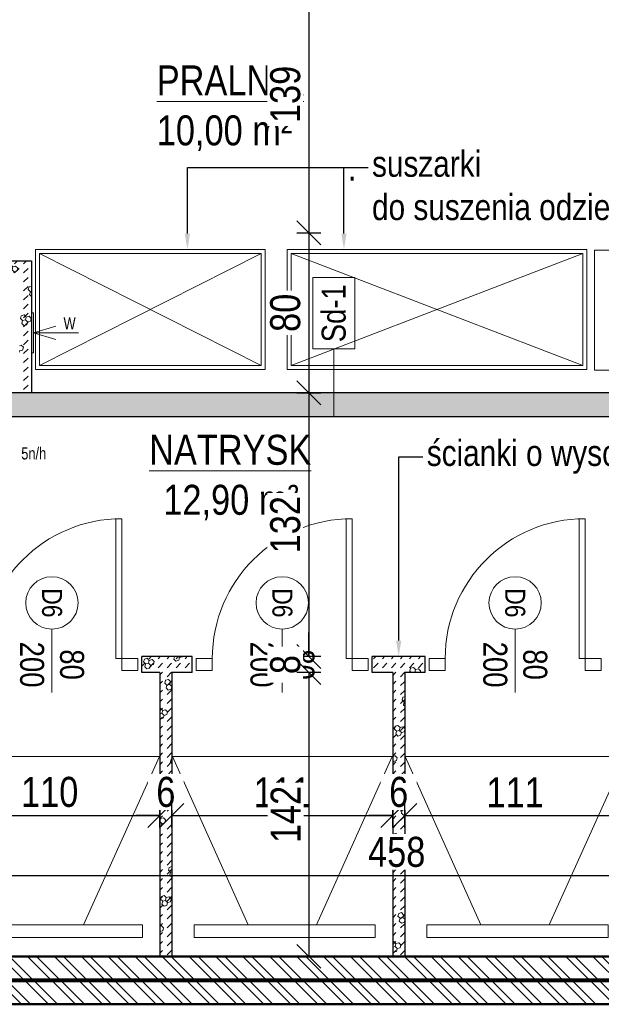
# Model space of a CAD drawing. Header units: millimetres. Extents: x 17147 to 52214, y -18116 to -4632.
# Tile 49 of 186: x 34985 to 35276, y -13562 to -13070. Entities that reach past the tile are written whole.
import ezdxf
from ezdxf import colors
from ezdxf.entities.mleader import LeaderData, LeaderLine
from ezdxf.math import Vec2, Vec3

# ---------------------------------------------------------------- set-up
doc = ezdxf.new("R2010")
doc.units = ezdxf.units.MM
doc.linetypes.add('ACAD_ISO05W100', pattern=[33, 24, -3, 0, -3, 0, -3])
doc.layers.get('Defpoints').update_dxf_attribs({"color": 6})
for name, color, linetype, lineweight in [('A-ARM', 225, 'Continuous', 0), ('A-ciekie', 161, 'Continuous', 9), ('A-DRZ', 154, 'Continuous', 0), ('A-kreskowanie', 253, 'Continuous', 0), ('A-opis', 130, 'Continuous', 9), ('A-wymiar', 177, 'Continuous', 0), ('A_opis_drzwi', 60, 'Continuous', 0), ('A_opis_warstw', 220, 'Continuous', 5), ('A_p_poż', 7, 'Continuous', 0), ('A_SCIANA_PROJ_KONSTRUKCJA', 3, 'Continuous', 50), ('A_SCINAN_PROJ_DZIALOWA', 5, 'Continuous', 30)]:
    doc.layers.add(name, color=color, linetype=linetype, lineweight=lineweight)
doc.styles.add('BIKWYM', font='BIKROMSW.SHX', dxfattribs={"width": 0.8})
doc.styles.get("Standard").update_dxf_attribs({"font": 'ARIALN.TTF'})
doc.styles.add('wymiary', font='ARIALN.TTF')
doc.dimstyles.new('anka', dxfattribs={"dimtxt": 15, "dimasz": 12, "dimexe": 6, "dimexo": 0.0625, "dimgap": 4, "dimtad": 1, "dimdec": 0, "dimzin": 0, "dimdsep": 46, "dimtxsty": 'wymiary', "dimblk": 'OBLIQUE', "dimcen": 0.09, "dimclrt": 7, "dimadec": 0, "dimazin": 0, "dimtfac": 1, "dimtdec": 0, "dimtix": 1, "dimtofl": 0, "dimtmove": 0, "dimatfit": 3, "dimldrblk": 'OBLIQUE', "dimfxl": 6, "dimfxlon": 1, "dimtfill": 1, "dimtolj": 1, "dimtzin": 0, "dimarcsym": 0})
pattern_1 = [(15, (-1.139, -4.25), (3.882286, 14.4888864), [1.46647, -13.53353]), (15, (0.657, -2.453), (3.882286, 14.4888864), [1.46647, -13.53353]), (15, (-1.796, -1.796), (3.882286, 14.4888864), [1.46647, -13.53353]), (15, (0, 0), (3.882286, 14.4888864), [1.46647, -13.53353]), (15, (-2.453, 0.657), (3.882286, 14.4888864), [1.46647, -13.53353]), (75, (-2.833, -0.759), (-10.6066007, 10.6066014), [1.46647, -13.53353]), (75, (-2.176, -3.213), (-10.6066007, 10.6066014), [1.46647, -13.53353]), (75, (-0.38, -1.417), (-10.6066007, 10.6066014), [1.46647, -13.53353]), (75, (0.278, -3.87), (-10.6066007, 10.6066014), [1.46647, -13.53353]), (75, (2.074, -2.074), (-10.6066007, 10.6066014), [1.46647, -13.53353]), (315, (-2.176, -3.213), (14.4888866, 3.882285), [1.46647, -13.53353]), (315, (-2.833, -0.759), (14.4888866, 3.882285), [1.46647, -13.53353]), (315, (-0.38, -1.417), (14.4888866, 3.882285), [1.46647, -13.53353]), (315, (1.417, 0.38), (14.4888866, 3.882285), [1.46647, -13.53353]), (315, (-1.037, 1.037), (14.4888866, 3.882285), [1.46647, -13.53353]), (45, (0, 0), (4e-16, 4.49012806), [3.175, -3.175])]

# ---------------------------------------------------------------- blocks, each defined once
blk = doc.blocks.new('DRZWI-RZ-41')
at = {"layer": 'A-DRZ'}
for points in [[(9, 43), (3, 43), (3, 35), (9, 35)], [(9, -43), (3, -43), (3, -35), (9, -35)]]:
    blk.add_lwpolyline(points, close=True, dxfattribs=at)
for points in [[(9, -35), (9, -32), (79, -32)], [(79, -35), (79, -32)]]:
    blk.add_lwpolyline(points, dxfattribs=at)
at = {"layer": 'A-DRZ', "extrusion": (0, 0, -1)}
blk.add_lwpolyline([(-9, -35), (-79, -35)], dxfattribs=at)
at = {"layer": 'A-DRZ', "color": 1, "extrusion": (0, 0, -1)}
blk.add_arc((-9, -35), 70, 90, 180, dxfattribs=at)
blk = doc.blocks.new('_OBLIQUE')
at = {"color": 0, "linetype": 'ByBlock'}
blk.add_line((-0.5, -0.5), (0.5, 0.5), dxfattribs=at)
blk = doc.blocks.new('*D263')
at = {"layer": 'A-wymiar', "color": 0, "lineweight": -2, "transparency": 16777216}
for p, q in [((34945.04, -13473.95), (34945.04, -13461.95)), ((35055.29, -13473.95), (35055.29, -13461.95)), ((34945.04, -13467.95), (35055.29, -13467.95))]:
    blk.add_line(p, q, dxfattribs=at)
at = {"layer": 'Defpoints', "color": 0, "transparency": 16777216}
for p in [(35055.29, -13467.95), (34945.04, -13538.48), (35055.29, -13538.48)]:
    blk.add_point(p, dxfattribs=at)
at = {"layer": 'A-wymiar', "color": 0, "lineweight": -2, "transparency": 16777216, "xscale": 12, "yscale": 12, "zscale": 12, "rotation": 180}
blk.add_blockref('_OBLIQUE', (34945.04, -13467.95), dxfattribs=at)
at = {"layer": 'A-wymiar', "color": 0, "lineweight": -2, "transparency": 16777216, "xscale": 12, "yscale": 12, "zscale": 12}
blk.add_blockref('_OBLIQUE', (35055.29, -13467.95), dxfattribs=at)
at = {"layer": 'A-wymiar', "color": 7, "lineweight": 9, "transparency": 16777216, "insert": (35000.17, -13456.29), "char_height": 15, "attachment_point": 5, "style": 'wymiary', "bg_fill": 3, "box_fill_scale": 1.1, "bg_fill_color": 256, "bg_fill_true_color": 13158600, "bg_fill_transparency": 0}
blk.add_mtext('\\A1;110', dxfattribs=at)
blk = doc.blocks.new('*D264')
at = {"layer": 'A-wymiar', "color": 0, "lineweight": -2, "transparency": 16777216}
for p, q in [((35055.29, -13473.95), (35055.29, -13461.95)), ((35061.29, -13473.95), (35061.29, -13461.95)), ((35055.29, -13467.95), (35043.29, -13467.95)), ((35061.29, -13467.95), (35073.29, -13467.95))]:
    blk.add_line(p, q, dxfattribs=at)
at = {"layer": 'Defpoints', "color": 0, "transparency": 16777216}
for p in [(35061.29, -13467.95), (35055.29, -13538.48), (35061.29, -13538.48)]:
    blk.add_point(p, dxfattribs=at)
at = {"layer": 'A-wymiar', "color": 0, "lineweight": -2, "transparency": 16777216, "xscale": 12, "yscale": 12, "zscale": 12}
blk.add_blockref('_OBLIQUE', (35055.29, -13467.95), dxfattribs=at)
at = {"layer": 'A-wymiar', "color": 0, "lineweight": -2, "transparency": 16777216, "xscale": 12, "yscale": 12, "zscale": 12, "rotation": 180}
blk.add_blockref('_OBLIQUE', (35061.29, -13467.95), dxfattribs=at)
at = {"layer": 'A-wymiar', "color": 7, "lineweight": 9, "transparency": 16777216, "insert": (35058.29, -13456.29), "char_height": 15, "attachment_point": 5, "style": 'wymiary', "bg_fill": 3, "box_fill_scale": 1.1, "bg_fill_color": 256, "bg_fill_true_color": 13158600, "bg_fill_transparency": 0}
blk.add_mtext('\\A1;6', dxfattribs=at)
blk = doc.blocks.new('*D265')
at = {"layer": 'A-wymiar', "color": 0, "lineweight": -2, "transparency": 16777216}
for p, q in [((35061.29, -13473.95), (35061.29, -13461.95)), ((35171.79, -13473.95), (35171.79, -13461.95)), ((35061.29, -13467.95), (35171.79, -13467.95))]:
    blk.add_line(p, q, dxfattribs=at)
at = {"layer": 'Defpoints', "color": 0, "transparency": 16777216}
for p in [(35171.79, -13467.95), (35061.29, -13538.48), (35171.79, -13538.48)]:
    blk.add_point(p, dxfattribs=at)
at = {"layer": 'A-wymiar', "color": 0, "lineweight": -2, "transparency": 16777216, "xscale": 12, "yscale": 12, "zscale": 12, "rotation": 180}
blk.add_blockref('_OBLIQUE', (35061.29, -13467.95), dxfattribs=at)
at = {"layer": 'A-wymiar', "color": 0, "lineweight": -2, "transparency": 16777216, "xscale": 12, "yscale": 12, "zscale": 12}
blk.add_blockref('_OBLIQUE', (35171.79, -13467.95), dxfattribs=at)
at = {"layer": 'A-wymiar', "color": 7, "lineweight": 9, "transparency": 16777216, "insert": (35116.54, -13456.42), "char_height": 15, "attachment_point": 5, "style": 'wymiary', "bg_fill": 3, "box_fill_scale": 1.1, "bg_fill_color": 256, "bg_fill_true_color": 13158600, "bg_fill_transparency": 0}
blk.add_mtext('\\A1;111', dxfattribs=at)
blk = doc.blocks.new('*D266')
at = {"layer": 'A-wymiar', "color": 0, "lineweight": -2, "transparency": 16777216}
for p, q in [((35171.79, -13473.95), (35171.79, -13461.95)), ((35177.79, -13473.95), (35177.79, -13461.95)), ((35171.79, -13467.95), (35159.79, -13467.95)), ((35177.79, -13467.95), (35189.79, -13467.95))]:
    blk.add_line(p, q, dxfattribs=at)
at = {"layer": 'Defpoints', "color": 0, "transparency": 16777216}
for p in [(35177.79, -13467.95), (35171.79, -13538.48), (35177.79, -13538.48)]:
    blk.add_point(p, dxfattribs=at)
at = {"layer": 'A-wymiar', "color": 0, "lineweight": -2, "transparency": 16777216, "xscale": 12, "yscale": 12, "zscale": 12}
blk.add_blockref('_OBLIQUE', (35171.79, -13467.95), dxfattribs=at)
at = {"layer": 'A-wymiar', "color": 0, "lineweight": -2, "transparency": 16777216, "xscale": 12, "yscale": 12, "zscale": 12, "rotation": 180}
blk.add_blockref('_OBLIQUE', (35177.79, -13467.95), dxfattribs=at)
at = {"layer": 'A-wymiar', "color": 7, "lineweight": 9, "transparency": 16777216, "insert": (35174.79, -13456.29), "char_height": 15, "attachment_point": 5, "style": 'wymiary', "bg_fill": 3, "box_fill_scale": 1.1, "bg_fill_color": 256, "bg_fill_true_color": 13158600, "bg_fill_transparency": 0}
blk.add_mtext('\\A1;6', dxfattribs=at)
blk = doc.blocks.new('*D267')
at = {"layer": 'A-wymiar', "color": 0, "lineweight": -2, "transparency": 16777216}
for p, q in [((35177.79, -13473.95), (35177.79, -13461.95)), ((35288.29, -13473.95), (35288.29, -13461.95)), ((35177.79, -13467.95), (35288.29, -13467.95))]:
    blk.add_line(p, q, dxfattribs=at)
at = {"layer": 'Defpoints', "color": 0, "transparency": 16777216}
for p in [(35288.29, -13467.95), (35177.79, -13538.48), (35288.29, -13538.48)]:
    blk.add_point(p, dxfattribs=at)
at = {"layer": 'A-wymiar', "color": 0, "lineweight": -2, "transparency": 16777216, "xscale": 12, "yscale": 12, "zscale": 12, "rotation": 180}
blk.add_blockref('_OBLIQUE', (35177.79, -13467.95), dxfattribs=at)
at = {"layer": 'A-wymiar', "color": 0, "lineweight": -2, "transparency": 16777216, "xscale": 12, "yscale": 12, "zscale": 12}
blk.add_blockref('_OBLIQUE', (35288.29, -13467.95), dxfattribs=at)
at = {"layer": 'A-wymiar', "color": 7, "lineweight": 9, "transparency": 16777216, "insert": (35233.04, -13456.42), "char_height": 15, "attachment_point": 5, "style": 'wymiary', "bg_fill": 3, "box_fill_scale": 1.1, "bg_fill_color": 256, "bg_fill_true_color": 13158600, "bg_fill_transparency": 0}
blk.add_mtext('\\A1;111', dxfattribs=at)
blk = doc.blocks.new('*D118')
at = {"layer": 'A-wymiar', "color": 0, "lineweight": -2, "transparency": 16777216}
for p, q in [((34945.04, -13491.95), (34945.04, -13503.95)), ((35402.54, -13491.95), (35402.54, -13503.95)), ((34945.04, -13497.95), (35402.54, -13497.95))]:
    blk.add_line(p, q, dxfattribs=at)
at = {"layer": 'Defpoints', "color": 0, "transparency": 16777216}
for p in [(34945.04, -13467.95), (35402.54, -13467.95), (35402.54, -13497.95)]:
    blk.add_point(p, dxfattribs=at)
at = {"layer": 'A-wymiar', "color": 0, "lineweight": -2, "transparency": 16777216, "xscale": 12, "yscale": 12, "zscale": 12, "rotation": 180}
blk.add_blockref('_OBLIQUE', (34945.04, -13497.95), dxfattribs=at)
at = {"layer": 'A-wymiar', "color": 0, "lineweight": -2, "transparency": 16777216, "xscale": 12, "yscale": 12, "zscale": 12}
blk.add_blockref('_OBLIQUE', (35402.54, -13497.95), dxfattribs=at)
at = {"layer": 'A-wymiar', "color": 7, "lineweight": 9, "transparency": 16777216, "insert": (35173.79, -13486.29), "char_height": 15, "attachment_point": 5, "style": 'wymiary', "bg_fill": 3, "box_fill_scale": 1.1, "bg_fill_color": 256, "bg_fill_true_color": 13158600, "bg_fill_transparency": 0}
blk.add_mtext('\\A1;458', dxfattribs=at)
blk = doc.blocks.new('*D650')
at = {"layer": 'A-wymiar', "color": 0, "lineweight": -2, "transparency": 16777216}
for p, q in [((35123.76, -13037.9), (35135.76, -13037.9)), ((35129.76, -13037.9), (35129.76, -13176.43)), ((35123.76, -13176.43), (35135.76, -13176.43))]:
    blk.add_line(p, q, dxfattribs=at)
at = {"layer": 'Defpoints', "color": 0, "transparency": 16777216}
for p in [(34945.04, -13037.9), (34985.29, -13176.43), (35129.76, -13176.43)]:
    blk.add_point(p, dxfattribs=at)
at = {"layer": 'A-wymiar', "color": 0, "lineweight": -2, "transparency": 16777216, "xscale": 12, "yscale": 12, "zscale": 12}
for p, rotation in [((35129.76, -13037.9), 90), ((35129.76, -13176.43), 270)]:
    blk.add_blockref('_OBLIQUE', p, dxfattribs=dict(at, rotation=rotation))
at = {"layer": 'A-wymiar', "color": 7, "transparency": 16777216, "insert": (35118.1, -13107.16), "char_height": 15, "attachment_point": 5, "rotation": 90, "style": 'wymiary', "bg_fill": 3, "box_fill_scale": 1.1, "bg_fill_color": 256, "bg_fill_true_color": 13158600, "bg_fill_transparency": 0}
blk.add_mtext('\\A1;139', dxfattribs=at)
blk = doc.blocks.new('*D651')
at = {"layer": 'A-wymiar', "color": 0, "lineweight": -2, "transparency": 16777216}
for p, q in [((35123.76, -13176.43), (35135.76, -13176.43)), ((35129.76, -13176.43), (35129.76, -13256.48)), ((35123.76, -13256.48), (35135.76, -13256.48))]:
    blk.add_line(p, q, dxfattribs=at)
at = {"layer": 'Defpoints', "color": 0, "transparency": 16777216}
for p in [(34985.29, -13176.43), (34985.29, -13256.48), (35129.76, -13256.48)]:
    blk.add_point(p, dxfattribs=at)
at = {"layer": 'A-wymiar', "color": 0, "lineweight": -2, "transparency": 16777216, "xscale": 12, "yscale": 12, "zscale": 12}
for p, rotation in [((35129.76, -13176.43), 90), ((35129.76, -13256.48), 270)]:
    blk.add_blockref('_OBLIQUE', p, dxfattribs=dict(at, rotation=rotation))
at = {"layer": 'A-wymiar', "color": 7, "transparency": 16777216, "insert": (35118.1, -13216.46), "char_height": 15, "attachment_point": 5, "rotation": 90, "style": 'wymiary', "bg_fill": 3, "box_fill_scale": 1.1, "bg_fill_color": 256, "bg_fill_true_color": 13158600, "bg_fill_transparency": 0}
blk.add_mtext('\\A1;80', dxfattribs=at)
blk = doc.blocks.new('*D652')
at = {"layer": 'A-wymiar', "color": 0, "lineweight": -2, "transparency": 16777216}
for p, q in [((35123.76, -13256.48), (35135.76, -13256.48)), ((35129.76, -13256.48), (35129.76, -13388.48)), ((35135.76, -13388.48), (35123.76, -13388.48))]:
    blk.add_line(p, q, dxfattribs=at)
at = {"layer": 'Defpoints', "color": 0, "transparency": 16777216}
for p in [(34985.29, -13256.48), (35129.76, -13388.48), (35161.54, -13388.48)]:
    blk.add_point(p, dxfattribs=at)
at = {"layer": 'A-wymiar', "color": 0, "lineweight": -2, "transparency": 16777216, "xscale": 12, "yscale": 12, "zscale": 12}
for p, rotation in [((35129.76, -13256.48), 90), ((35129.76, -13388.48), 270)]:
    blk.add_blockref('_OBLIQUE', p, dxfattribs=dict(at, rotation=rotation))
at = {"layer": 'A-wymiar', "color": 7, "transparency": 16777216, "insert": (35118.1, -13322.48), "char_height": 15, "attachment_point": 5, "rotation": 90, "style": 'wymiary', "bg_fill": 3, "box_fill_scale": 1.1, "bg_fill_color": 256, "bg_fill_true_color": 13158600, "bg_fill_transparency": 0}
blk.add_mtext('\\A1;132', dxfattribs=at)
blk = doc.blocks.new('*D653')
at = {"layer": 'A-wymiar', "color": 0, "lineweight": -2, "transparency": 16777216}
for p, q in [((35129.76, -13388.48), (35129.76, -13376.48)), ((35135.76, -13388.48), (35123.76, -13388.48)), ((35135.76, -13396.48), (35123.76, -13396.48)), ((35129.76, -13396.48), (35129.76, -13408.48))]:
    blk.add_line(p, q, dxfattribs=at)
at = {"layer": 'Defpoints', "color": 0, "transparency": 16777216}
for p in [(35161.54, -13388.48), (35129.76, -13396.48), (35161.54, -13396.48)]:
    blk.add_point(p, dxfattribs=at)
at = {"layer": 'A-wymiar', "color": 0, "lineweight": -2, "transparency": 16777216, "xscale": 12, "yscale": 12, "zscale": 12}
for p, rotation in [((35129.76, -13388.48), 270), ((35129.76, -13396.48), 90)]:
    blk.add_blockref('_OBLIQUE', p, dxfattribs=dict(at, rotation=rotation))
at = {"layer": 'A-wymiar', "color": 7, "transparency": 16777216, "insert": (35118.1, -13392.48), "char_height": 15, "attachment_point": 5, "rotation": 90, "style": 'wymiary', "bg_fill": 3, "box_fill_scale": 1.1, "bg_fill_color": 256, "bg_fill_true_color": 13158600, "bg_fill_transparency": 0}
blk.add_mtext('\\A1;8', dxfattribs=at)
blk = doc.blocks.new('*D654')
at = {"layer": 'A-wymiar', "color": 0, "lineweight": -2, "transparency": 16777216}
for p, q in [((35135.76, -13396.48), (35123.76, -13396.48)), ((35129.76, -13396.48), (35129.76, -13538.48)), ((35135.76, -13538.48), (35123.76, -13538.48))]:
    blk.add_line(p, q, dxfattribs=at)
at = {"layer": 'Defpoints', "color": 0, "transparency": 16777216}
for p in [(35161.54, -13396.48), (35129.76, -13538.48), (35171.79, -13538.48)]:
    blk.add_point(p, dxfattribs=at)
at = {"layer": 'A-wymiar', "color": 0, "lineweight": -2, "transparency": 16777216, "xscale": 12, "yscale": 12, "zscale": 12}
for p, rotation in [((35129.76, -13396.48), 90), ((35129.76, -13538.48), 270)]:
    blk.add_blockref('_OBLIQUE', p, dxfattribs=dict(at, rotation=rotation))
at = {"layer": 'A-wymiar', "color": 7, "transparency": 16777216, "insert": (35118.23, -13467.48), "char_height": 15, "attachment_point": 5, "rotation": 90, "style": 'wymiary', "bg_fill": 3, "box_fill_scale": 1.1, "bg_fill_color": 256, "bg_fill_true_color": 13158600, "bg_fill_transparency": 0}
blk.add_mtext('\\A1;142', dxfattribs=at)

msp = doc.modelspace()

# ---------------------------------------------------------------- hatches: boundary and pattern name
at = {"layer": 'A_SCINAN_PROJ_DZIALOWA', "lineweight": 9, "true_color": 0x27773c, "transparency": 33554610}
h = msp.add_hatch(dxfattribs=at)
h.set_pattern_fill('GAZOBETON S100 ISO 1J', color=97, pattern_type=2)
h.set_pattern_definition(pattern_1)
h.paths.add_polyline_path([(34991.04, -13190.48), (34945.04, -13190.48), (34945.04, -13196.48), (34985.04, -13196.48), (34985.04, -13256.48), (34991.04, -13256.48)])
h = msp.add_hatch(dxfattribs=at)
h.set_pattern_fill('GAZOBETON S100 ISO 1J', color=97, pattern_type=2)
h.set_pattern_definition(pattern_1)
h.paths.add_polyline_path([(35402.54, -13256.48), (34945.04, -13256.48), (34945.04, -13268.48), (35402.54, -13268.48)])
h = msp.add_hatch(dxfattribs=at)
h.set_pattern_fill('GAZOBETON S100 ISO 1J', color=97, pattern_type=2)
h.set_pattern_definition(pattern_1)
h.paths.add_polyline_path([(35071.54, -13396.48), (35071.54, -13388.48), (35046.29, -13388.48), (35046.29, -13396.48), (35055.29, -13396.48), (35055.29, -13538.48), (35061.29, -13538.48), (35061.29, -13396.48)])
h = msp.add_hatch(dxfattribs=at)
h.set_pattern_fill('GAZOBETON S100 ISO 1J', color=97, pattern_type=2)
h.set_pattern_definition(pattern_1)
h.paths.add_polyline_path([(35177.79, -13538.48), (35177.79, -13396.48), (35188.04, -13396.48), (35188.04, -13388.48), (35161.54, -13388.48), (35161.54, -13396.48), (35171.79, -13396.48), (35171.79, -13538.48)])

# ---------------------------------------------------------------- linework, layer by layer
at = {"layer": 'A-ARM'}
for points in [[(35108.06, -13184.77), (34993.06, -13184.77), (34993.06, -13244.77), (35108.06, -13244.77)], [(35268.98, -13184.77), (35118.98, -13184.77), (35118.98, -13244.77), (35268.98, -13244.77)], [(35106.06, -13186.77), (34995.06, -13186.77), (34995.06, -13242.77), (35106.06, -13242.77)], [(35266.98, -13186.77), (35120.98, -13186.77), (35120.98, -13242.77), (35266.98, -13242.77)], [(34955.94, -13522.77), (35046.55, -13522.77), (35046.55, -13529.1), (34955.94, -13529.1)], [(35072.44, -13522.77), (35163.05, -13522.77), (35163.05, -13529.1), (35072.44, -13529.1)], [(35188.94, -13522.77), (35279.55, -13522.77), (35279.55, -13529.1), (35188.94, -13529.1)]]:
    msp.add_lwpolyline(points, close=True, dxfattribs=at)
for points in [[(35332.58, -13185.1), (35332.58, -13245.1), (35272.74, -13245.1), (35272.74, -13185.1), (35332.58, -13185.1)], [(35106.06, -13186.77), (34995.06, -13242.77)], [(34995.06, -13186.77), (35106.06, -13242.77)], [(35266.98, -13186.77), (35120.98, -13242.77)], [(35120.98, -13186.77), (35266.98, -13242.77)], [(35055.04, -13438.48), (34945.04, -13438.48)], [(35055.04, -13438.48), (35017.13, -13522.77)], [(35171.54, -13438.48), (35061.54, -13438.48)], [(35061.54, -13438.48), (35099.46, -13522.77)], [(35171.54, -13438.48), (35133.63, -13522.77)], [(35288.04, -13438.48), (35178.04, -13438.48)], [(35178.04, -13438.48), (35215.96, -13522.77)], [(35288.04, -13438.48), (35250.13, -13522.77)]]:
    msp.add_lwpolyline(points, dxfattribs=at)
at = {"layer": 'A-ciekie', "lineweight": 9}
msp.add_lwpolyline([(34991.04, -13219.48), (34991.04, -13216.48), (34992.04, -13216.48), (34992.04, -13233.48), (34992.04, -13236.48), (34991.04, -13236.48)], dxfattribs=at)
msp.add_lwpolyline([(34991.04, -13216.48), (34992.04, -13216.48), (34992.04, -13236.48), (34991.04, -13236.48)], close=True, dxfattribs=at)
at = {"layer": 'A-opis', "lineweight": 9}
for points in [[(34992.04, -13226.48), (35003.29, -13223.2)], [(34992.04, -13226.48), (35014.54, -13226.48)], [(34992.04, -13226.48), (35003.29, -13229.77)]]:
    msp.add_lwpolyline(points, dxfattribs=at)
at = {"layer": 'A_opis_drzwi'}
for p, q in [((35001.29, -13374.69), (35001.29, -13406.48)), ((35116.54, -13374.69), (35116.54, -13406.48)), ((35233.04, -13374.69), (35233.04, -13406.48))]:
    msp.add_line(p, q, dxfattribs=at)
for centre in [(35001.29, -13361.61), (35116.54, -13361.61), (35233.04, -13361.61)]:
    msp.add_circle(centre, 13.09, dxfattribs=at)
at = {"layer": 'A_opis_warstw'}
for points in [[(35131.87, -13234.5), (35152.82, -13234.5), (35152.82, -13198.83), (35131.87, -13198.83), (35131.87, -13234.5)], [(35142.34, -13234.5), (35142.34, -13268.48)]]:
    msp.add_lwpolyline(points, dxfattribs=at)
at = {"layer": 'A_p_poż', "color": 1, "linetype": 'ACAD_ISO05W100', "const_width": 2}
msp.add_lwpolyline([(35427.54, -13550.48), (34322.54, -13550.48)], dxfattribs=at)
at = {"layer": 'A_SCIANA_PROJ_KONSTRUKCJA'}
for points in [[(35427.54, -13378.48), (35427.54, -13562.48), (34322.54, -13562.48), (34322.54, -13040.69)], [(35402.54, -13378.48), (35402.54, -13538.48), (34945.04, -13538.48)]]:
    msp.add_lwpolyline(points, dxfattribs=at)
at = {"layer": 'A_SCINAN_PROJ_DZIALOWA'}
for points in [[(35402.54, -13256.48), (35402.54, -13256.48), (34945.04, -13256.48)], [(35402.54, -13268.48), (34945.04, -13268.48)], [(35071.54, -13388.48), (35046.29, -13388.48)], [(35046.29, -13396.48), (35046.29, -13388.48)], [(35071.54, -13396.48), (35071.54, -13388.48)], [(35188.04, -13388.48), (35161.54, -13388.48)], [(35161.54, -13396.48), (35161.54, -13388.48)], [(35188.04, -13396.48), (35188.04, -13388.48)], [(35055.29, -13396.48), (35046.29, -13396.48)], [(35055.29, -13396.48), (35055.29, -13538.48)], [(35071.54, -13396.48), (35061.29, -13396.48)], [(35061.29, -13396.48), (35061.29, -13538.48)], [(35171.79, -13396.48), (35161.54, -13396.48)], [(35171.79, -13396.48), (35171.79, -13538.48)], [(35188.04, -13396.48), (35177.79, -13396.48)], [(35177.79, -13396.48), (35177.79, -13538.48)]]:
    msp.add_lwpolyline(points, dxfattribs=at)

# ---------------------------------------------------------------- block references
at = {"layer": 'A-DRZ', "rotation": 90.00000000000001}
for p in [(35001.29, -13398.48), (35001.29, -13398.48), (35116.54, -13398.48), (35116.54, -13398.48), (35233.04, -13398.48), (35233.04, -13398.48)]:
    msp.add_blockref('DRZWI-RZ-41', p, dxfattribs=at)

# ---------------------------------------------------------------- texts
at = {"layer": 'A-opis', "color": 156, "true_color": 0x0f468a, "char_height": 15, "attachment_point": 1, "style": 'wymiary'}
for s, insert in [('\\pi27.894;{\\LPRALNIA\\P\\pi31.168;}10,00 m²', (35025.86, -13092.65)), ('\\pi24.092;{\\LNATRYSK}\\P\\pi31.168;12,90 m²', (35025.86, -13277.5)), ('\\pi12.627;{\\LUMYWALNIA}\\P\\pi30.487;21,13 m²', (34703.14, -13345.16))]:
    msp.add_mtext_dynamic_manual_height_columns(s, width=128.0244, gutter_width=12.5, heights=[0], dxfattribs=dict(at, insert=insert))
at = {"layer": 'A-opis', "lineweight": 9, "insert": (35010.13, -13221.74), "char_height": 6, "attachment_point": 5, "style": 'BIKWYM'}
msp.add_mtext_dynamic_manual_height_columns('W', width=10.1211, gutter_width=12.5, heights=[0], dxfattribs=at)
at = {"layer": 'A_opis_drzwi', "width": 42.7859, "attachment_point": 5, "rotation": 270, "style": 'wymiary'}
for s, insert, char_height in [('D6', (35001.29, -13361.61), 10), ('D6', (35116.54, -13361.61), 10), ('D6', (35233.04, -13361.61), 10), ('80\\P200', (35001.29, -13392.48), 12), ('80\\P200', (35116.54, -13392.48), 12), ('80\\P200', (35233.04, -13392.48), 12)]:
    msp.add_mtext(s, dxfattribs=dict(at, insert=insert, char_height=char_height))
at = {"layer": 'A_opis_warstw', "insert": (35142.34, -13216.67), "char_height": 12, "attachment_point": 5, "rotation": 90}
msp.add_mtext_dynamic_manual_height_columns('Sd-1', width=38.4706, gutter_width=12.5, heights=[0], dxfattribs=at)

# ---------------------------------------------------------------- leaders
at = {"layer": 'A-opis', "lineweight": 9}
ml = msp.add_multileader_mtext('Standard', dxfattribs=at)
ml.set_content('suszarki\\Pdo suszenia odzieży', color=256)
ml.set_leader_properties()
ml.build(insert=Vec2(0, 0))
ml.multileader.update_dxf_attribs({"dogleg_length": 54.76, "arrow_head_size": 8})
ctx = ml.context
ctx.base_point, ctx.char_height, ctx.arrow_head_size, ctx.plane_origin = Vec3(35159.46, -13143.78), 13, 8, Vec3(35147.4, -13164.22)
notes = []
notes.append((ctx, [(0, (1, 1, 0), (35147.4, -13143.78), (1, 0), 12.06, [(0, [(35147.4, -13184.77)], 0, [])])]))
ctx.mtext.insert, ctx.mtext.flow_direction = Vec3(35161.46, -13135.37), 5
for ctx, leaders in notes:
    for number, flags, end, landing, length, lines in leaders:
        leader = LeaderData()
        leader.index, (leader.has_last_leader_line, leader.has_dogleg_vector, leader.attachment_direction) = number, flags
        leader.last_leader_point, leader.dogleg_vector, leader.dogleg_length = Vec3(end), Vec3(landing), length
        for number, points, colour, breaks in lines:
            line = LeaderLine()
            line.index, line.vertices, line.color, line.breaks = number, Vec3.list(points), colors.encode_raw_color(colour), breaks
            leader.lines.append(line)
        ctx.leaders.append(leader)

# ---------------------------------------------------------------- next in the draw order: dimensions: what is measured, and where the dimension line sits
at = {"layer": 'A-wymiar', "lineweight": 9}
dim = msp.add_linear_dim(base=(35055.29, -13467.95), p1=(34945.04, -13538.48), p2=(35055.29, -13538.48), dimstyle='anka', override={"dimtmove": 1}, dxfattribs=at)
dim.commit()
dim.dimension.update_dxf_attribs({"geometry": '*D263', "text_midpoint": (35000.17, -13456.29)})

# ---------------------------------------------------------------- next in the draw order: dimensions: what is measured, and where the dimension line sits
dim = msp.add_linear_dim(base=(35061.29, -13467.95), p1=(35055.29, -13538.48), p2=(35061.29, -13538.48), dimstyle='anka', override={"dimtmove": 1}, dxfattribs=at)
dim.commit()
dim.dimension.update_dxf_attribs({"geometry": '*D264', "text_midpoint": (35058.29, -13456.29)})

# ---------------------------------------------------------------- next in the draw order: dimensions: what is measured, and where the dimension line sits
dim = msp.add_linear_dim(base=(35171.79272976, -13467.947335), p1=(35061.29272976, -13538.48285483), p2=(35171.79272976, -13538.48285483), dimstyle='anka', override={"dimtmove": 1}, dxfattribs=at)
dim.commit()
dim.dimension.update_dxf_attribs({"geometry": '*D265', "text_midpoint": (35116.54272976, -13456.41663923)})

# ---------------------------------------------------------------- next in the draw order: dimensions: what is measured, and where the dimension line sits
dim = msp.add_linear_dim(base=(35177.79, -13467.95), p1=(35171.79, -13538.48), p2=(35177.79, -13538.48), dimstyle='anka', override={"dimtmove": 1}, dxfattribs=at)
dim.commit()
dim.dimension.update_dxf_attribs({"geometry": '*D266', "text_midpoint": (35174.79, -13456.29)})

# ---------------------------------------------------------------- next in the draw order: dimensions: what is measured, and where the dimension line sits
dim = msp.add_linear_dim(base=(35288.29272976, -13467.947335), p1=(35177.79272976, -13538.48285483), p2=(35288.29272976, -13538.48285483), dimstyle='anka', override={"dimtmove": 1}, dxfattribs=at)
dim.commit()
dim.dimension.update_dxf_attribs({"geometry": '*D267', "text_midpoint": (35233.04272976, -13456.41663923)})

# ---------------------------------------------------------------- next in the draw order: dimensions: what is measured, and where the dimension line sits
dim = msp.add_linear_dim(base=(35402.54272976, -13497.947335), p1=(34945.04272976, -13467.947335), p2=(35402.54272976, -13467.947335), dimstyle='anka', override={"dimtmove": 1}, dxfattribs=at)
dim.commit()
dim.dimension.update_dxf_attribs({"geometry": '*D118', "text_midpoint": (35173.79272976, -13486.28874018)})

# ---------------------------------------------------------------- next in the draw order: hatches: boundary and pattern name
at = {"layer": 'A-kreskowanie', "lineweight": 5, "true_color": 0xeb7500}
h = msp.add_hatch(dxfattribs=at)
h.set_pattern_fill('ANSI32', color=30, angle=-90)
h.set_pattern_definition([(315, (-56.926, -40.622), (6.735192, 6.735192), []), (315, (-56.926, -45.112), (6.735192, 6.735192), [])])
h.paths.add_polyline_path([(35402.54, -13278.48), (35427.54, -13278.48), (35427.54, -12950.9), (35402.54, -12950.9)])
h.paths.add_polyline_path([(35427.54, -13378.48), (35402.54, -13378.48), (35402.54, -13538.48), (34945.04, -13538.48), (34945.04, -13373.48), (34921.04, -13373.48), (34921.04, -13538.48), (34347.54, -13538.48), (34347.54, -13040.69), (34323.54, -13040.69), (34323.54, -13562.48), (35427.54, -13562.48)])

# ---------------------------------------------------------------- next in the draw order: dimensions: what is measured, and where the dimension line sits
at = {"layer": 'A-wymiar'}
dim = msp.add_linear_dim(base=(35129.76, -13176.43), p1=(34945.04, -13037.9), p2=(34985.29, -13176.43), angle=90, dimstyle='anka', override={"dimtmove": 1}, dxfattribs=at)
dim.commit()
dim.dimension.update_dxf_attribs({"geometry": '*D650', "text_midpoint": (35118.1, -13107.16)})

# ---------------------------------------------------------------- next in the draw order: dimensions: what is measured, and where the dimension line sits
dim = msp.add_linear_dim(base=(35129.76, -13256.48), p1=(34985.29, -13176.43), p2=(34985.29, -13256.48), angle=90, dimstyle='anka', override={"dimtmove": 1}, dxfattribs=at)
dim.commit()
dim.dimension.update_dxf_attribs({"geometry": '*D651', "text_midpoint": (35118.1, -13216.46)})

# ---------------------------------------------------------------- next in the draw order: dimensions: what is measured, and where the dimension line sits
dim = msp.add_linear_dim(base=(35129.76, -13388.48), p1=(34985.29, -13256.48), p2=(35161.54, -13388.48), angle=90, dimstyle='anka', override={"dimtmove": 1}, dxfattribs=at)
dim.commit()
dim.dimension.update_dxf_attribs({"geometry": '*D652', "text_midpoint": (35118.1, -13322.48)})

# ---------------------------------------------------------------- next in the draw order: leaders
at = {"layer": 'A-opis', "lineweight": 9}
ml = msp.add_multileader_mtext('Standard', dxfattribs=at)
ml.set_content('.', color=256)
ml.set_leader_properties()
ml.build(insert=Vec2(0, 0))
ml.multileader.update_dxf_attribs({"dogleg_length": 54.76, "arrow_head_size": 8})
ctx = ml.context
ctx.base_point, ctx.char_height, ctx.arrow_head_size, ctx.plane_origin = Vec3(35147.4, -13143.78), 13, 8, Vec3(35069.08, -13164.22)
notes = []
notes.append((ctx, [(0, (1, 1, 0), (35069.08, -13143.78), (1, 0), 78.32, [(0, [(35069.08, -13184.77)], 0, [])])]))
ctx.mtext.insert, ctx.mtext.flow_direction = Vec3(35149.4, -13137.28), 5
for ctx, leaders in notes:
    for number, flags, end, landing, length, lines in leaders:
        leader = LeaderData()
        leader.index, (leader.has_last_leader_line, leader.has_dogleg_vector, leader.attachment_direction) = number, flags
        leader.last_leader_point, leader.dogleg_vector, leader.dogleg_length = Vec3(end), Vec3(landing), length
        for number, points, colour, breaks in lines:
            line = LeaderLine()
            line.index, line.vertices, line.color, line.breaks = number, Vec3.list(points), colors.encode_raw_color(colour), breaks
            leader.lines.append(line)
        ctx.leaders.append(leader)

# ---------------------------------------------------------------- next in the draw order: linework, layer by layer
at = {"layer": 'A_SCINAN_PROJ_DZIALOWA'}
msp.add_lwpolyline([(34945.04, -13190.48), (34991.04, -13190.48), (34991.04, -13256.48)], dxfattribs=at)

# ---------------------------------------------------------------- next in the draw order: texts
at = {"layer": 'A-opis', "lineweight": 9, "insert": (34992.19, -13286.87), "char_height": 6, "attachment_point": 5, "style": 'BIKWYM'}
msp.add_mtext_dynamic_manual_height_columns('5n/h', width=11.8442, gutter_width=60, heights=[0], dxfattribs=at)

# ---------------------------------------------------------------- next in the draw order: dimensions: what is measured, and where the dimension line sits
at = {"layer": 'A-wymiar'}
dim = msp.add_linear_dim(base=(35129.76, -13396.48), p1=(35161.54, -13388.48), p2=(35161.54, -13396.48), angle=90, dimstyle='anka', override={"dimtmove": 1}, dxfattribs=at)
dim.commit()
dim.dimension.update_dxf_attribs({"geometry": '*D653', "text_midpoint": (35118.1, -13392.48)})

# ---------------------------------------------------------------- next in the draw order: dimensions: what is measured, and where the dimension line sits
dim = msp.add_linear_dim(base=(35129.76, -13538.48), p1=(35161.54, -13396.48), p2=(35171.79, -13538.48), angle=90, dimstyle='anka', override={"dimtmove": 1}, dxfattribs=at)
dim.commit()
dim.dimension.update_dxf_attribs({"geometry": '*D654', "text_midpoint": (35118.23, -13467.48)})

# ---------------------------------------------------------------- next in the draw order: leaders
at = {"layer": 'A-opis', "lineweight": 9}
ml = msp.add_multileader_mtext('Standard', dxfattribs=at)
ml.set_content('ścianki o wysokości 220cm', color=256)
ml.set_leader_properties()
ml.build(insert=Vec2(0, 0))
ml.multileader.update_dxf_attribs({"dogleg_length": 12.06, "arrow_head_size": 8})
ctx = ml.context
ctx.base_point, ctx.char_height, ctx.arrow_head_size, ctx.plane_origin = Vec3(35186.85, -13288.5), 13, 8, Vec3(35174.79, -13388.48)
notes = []
notes.append((ctx, [(0, (1, 1, 0), (35174.79, -13288.5), (1, 0), 12.06, [(0, [(35174.79, -13388.48)], 0, [])])]))
ctx.mtext.insert, ctx.mtext.flow_direction = Vec3(35188.85, -13280.08), 5
for ctx, leaders in notes:
    for number, flags, end, landing, length, lines in leaders:
        leader = LeaderData()
        leader.index, (leader.has_last_leader_line, leader.has_dogleg_vector, leader.attachment_direction) = number, flags
        leader.last_leader_point, leader.dogleg_vector, leader.dogleg_length = Vec3(end), Vec3(landing), length
        for number, points, colour, breaks in lines:
            line = LeaderLine()
            line.index, line.vertices, line.color, line.breaks = number, Vec3.list(points), colors.encode_raw_color(colour), breaks
            leader.lines.append(line)
        ctx.leaders.append(leader)

doc.saveas('drawing.dxf')
